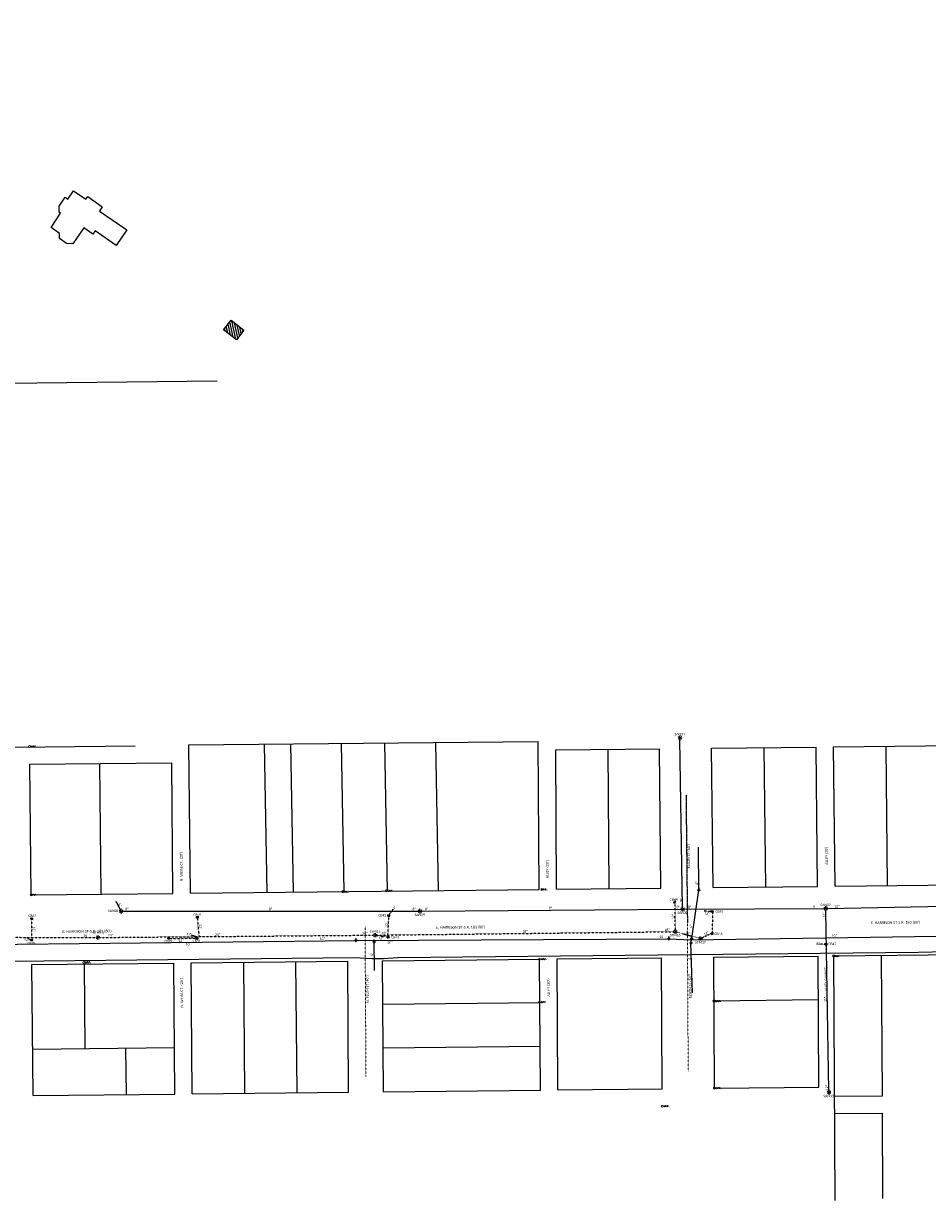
# Model space of a CAD drawing. Header units: feet. Extents: x 2296871 to 2305194, y 360020 to 364238.
# Tile 45 of 55: x 2302219 to 2303257, y 361924 to 363276. Entities that reach past the tile are written whole.
import ezdxf
from ezdxf.enums import TextEntityAlignment as Align

# ---------------------------------------------------------------- set-up
doc = ezdxf.new("R2010")
doc.units = ezdxf.units.FT
doc.header["$MEASUREMENT"] = 0
for name, pattern in [('CL', [2, 0.3, -0.15, 1.4, -0.15]), ('DGN Style 2', [0.017105, 0.010263, -0.006842]), ('drainage01', [1.6, 0.85, -0.75]), ('gasex', [0]), ('OhDOT_USTN5', [0.11, 0.055, -0.055]), ('rowex', [0]), ('sanex', [0]), ('waterex', [0])]:
    doc.linetypes.add(name, pattern=pattern)
doc.layers.add('ALLIGNMENT_NOPLOT', color=1, linetype='DGN Style 2', lineweight=13, plot=False)
for name, color, linetype in [('BD_X_Building', 231, 'Continuous'), ('DR_X_Cells', 121, 'Continuous'), ('DR_X_Storm_Sewer', 151, 'OhDOT_USTN5'), ('DR_X_Text', 7, 'Continuous'), ('DV_X_Property_Line', 7, 'Continuous'), ('RW_X_CL', 6, 'CL'), ('RW_X_Fee_RW', 6, 'rowex'), ('RW_X_Text', 7, 'Continuous'), ('SV_X_Mon_Cells_Found', 7, 'Continuous'), ('UT_X_Gas', 2, 'gasex'), ('UT_X_Sanitary_Cells', 3, 'Continuous'), ('UT_X_Sanitary_Line', 3, 'sanex'), ('UT_X_Sanitary_Text', 7, 'Continuous'), ('UT_X_Water', 133, 'waterex'), ('UT_X_Water_Cells', 131, 'Continuous'), ('UT_X_Water_Text', 7, 'Continuous')]:
    doc.layers.add(name, color=color, linetype=linetype)
doc.styles.add('Simplex Normal (0.14)', font='calibri.ttf', dxfattribs={"height": 0.14})

# ---------------------------------------------------------------- blocks, each defined once
blk = doc.blocks.new('smh')
at = {"linetype": 'Continuous', "flags": 128}
for points in [[(-0.3, 0.7), (-0.4, 0.7), (-0.4, 0.7), (-0.5, 0.8), (-0.6, 0.8), (-0.7, 0.8), (-0.8, 0.8), (-0.9, 0.8), (-1.1, 0.7), (-1.2, 0.6), (-1.2, 0.5), (-1.2, 0.4), (-1.2, 0.3), (-1.1, 0.2), (-0.4, -0.2), (-0.3, -0.2), (-0.3, -0.3), (-0.3, -0.3), (-0.3, -0.4), (-0.3, -0.5), (-0.3, -0.5), (-0.3, -0.6), (-0.3, -0.6), (-0.4, -0.7), (-0.4, -0.7), (-0.4, -0.7), (-0.5, -0.8), (-0.5, -0.8), (-0.6, -0.8), (-0.8, -0.8), (-0.9, -0.8), (-1.1, -0.7), (-1.2, -0.6)], [(0.2, -0.8), (0.7, 0.8), (1.2, -0.8)], [(1.1, -0.4), (0.3, -0.4)]]:
    blk.add_lwpolyline(points, dxfattribs=at)
at = {"linetype": 'Continuous'}
for start, end in [(130.0806, 170.0721), (70.0577, 110.1061), (10.0169, 50.0392), (190.0169, 230.0392), (250.0577, 290.0473), (310.0114, 350.0264)]:
    blk.add_arc((0, 0), 2, start, end, dxfattribs=at)
blk = doc.blocks.new('ODOT SANITARY MANHOLE')
blk.add_blockref('smh', (0, 0))
blk = doc.blocks.new('CONTINUE')
at = {"flags": 128}
blk.add_lwpolyline([(0, -0.6, -0.273937), (0, 0, 0.273937), (0, 0.6)], format="xyb", dxfattribs=at)
blk = doc.blocks.new('GCB-X')
at = {"layer": 'DR_X_Cells', "color": 121, "linetype": 'Continuous'}
for p, q in [((-0.062, 0.037), (-0.037, 0.037)), ((-0.062, 0.012), (-0.062, 0.037)), ((-0.012, 0.037), (0.012, 0.037)), ((0.023, 0.019), (0.007, 0.019)), ((0.007, 0.019), (0.007, -0.02)), ((0.007, 0.001), (0.024, 0.001)), ((0.037, 0.037), (0.062, 0.037)), ((0.062, 0.012), (0.062, 0.037)), ((-0.062, -0.037), (-0.062, -0.012)), ((-0.062, -0.037), (-0.037, -0.037)), ((-0.012, -0.037), (0.012, -0.037)), ((0.007, -0.02), (0.024, -0.02)), ((0.037, -0.037), (0.062, -0.037)), ((0.062, -0.037), (0.062, -0.012))]:
    blk.add_line(p, q, dxfattribs=at)
at = {"layer": 'DR_X_Cells', "color": 121, "linetype": 'Continuous', "extrusion": (0, 0, -1)}
for centre, radius, start, end in [((-0.014, 0), 0.0458, 344.81071, 15.18929), ((0.018, 0.007), 0.0127, 21.56032, 158.43968), ((-0.02, 0.01), 0.00986, 106.99872, 243.17932), ((-0.02, -0.01), 0.0117, 112.0547, 247.9453)]:
    blk.add_arc(centre, radius, start, end, dxfattribs=at)
at = {"layer": 'DR_X_Cells', "color": 121, "linetype": 'Continuous'}
blk.add_arc((-0.018, -0.007), 0.0127, 201.56032, 338.43968, dxfattribs=at)
blk = doc.blocks.new('ODOT STORM CATCH BASIN SQUARE')
blk.add_blockref('GCB-X', (0, 0))
blk = doc.blocks.new('ODOT STORM MANHOLE')
at = {"layer": 'DR_X_Cells', "color": 151, "linetype": 'drainage01', "lineweight": 0, "ltscale": 0.05}
for radius in [0.1, 0.05]:
    blk.add_circle((0, 0), radius, dxfattribs=at)
at = {"layer": 'DR_X_Cells', "color": 151, "linetype": 'Continuous', "lineweight": 0}
blk.add_point((0, 0), dxfattribs=at)
blk = doc.blocks.new('WGV')
at = {"layer": 'UT_X_Water_Cells', "color": 133, "linetype": 'Continuous', "lineweight": 0}
for p, q in [((0.032, 0.102), (-0.032, 0.102)), ((0, 0.07), (0, 0.134))]:
    blk.add_line(p, q, dxfattribs=at)
at = {"layer": 'UT_X_Water_Cells', "color": 133, "linetype": 'Continuous', "lineweight": 0, "flags": 128}
blk.add_lwpolyline([(-0.032, 0.041), (-0.016, -0.045), (0, 0.041), (0.016, -0.045), (0.032, 0.041)], dxfattribs=at)
at = {"layer": 'UT_X_Water_Cells', "color": 133, "linetype": 'Continuous', "lineweight": 0, "extrusion": (0, 0, -1)}
blk.add_arc((0, 0), 0.07, 330.01836, 29.98164, dxfattribs=at)
at = {"layer": 'UT_X_Water_Cells', "color": 133, "linetype": 'Continuous', "lineweight": 0}
for start, end in [(60.01836, 120.01574), (330.01836, 29.98164), (239.98426, 299.98164)]:
    blk.add_arc((0, 0), 0.07, start, end, dxfattribs=at)
blk = doc.blocks.new('IPIPE')
at = {"layer": 'SV_X_Mon_Cells_Found', "color": 7, "linetype": 'Continuous', "lineweight": 0, "flags": 128}
for points in [[(0.1, -0.04), (0.1, 0.04), (0.126, 0.04), (0.129, 0.039), (0.133, 0.038), (0.135, 0.037), (0.136, 0.036), (0.138, 0.032), (0.14, 0.029), (0.141, 0.024), (0.141, 0.017), (0.141, 0.014), (0.14, 0.01), (0.137, 0.006), (0.135, 0.004), (0.133, 0.003), (0.131, 0.002), (0.126, 0.001), (0.1, 0.001)], [(0.25, 0.04), (0.212, 0.04), (0.212, -0.04)], [(0.212, 0.001), (0.239, 0.001)], [(0.182, -0.029), (0.185, -0.029), (0.186, -0.031), (0.188, -0.033), (0.188, -0.036), (0.186, -0.039), (0.185, -0.04), (0.182, -0.04), (0.18, -0.039), (0.179, -0.036), (0.179, -0.033), (0.18, -0.031), (0.182, -0.029)], [(0.289, -0.029), (0.292, -0.029), (0.294, -0.031), (0.296, -0.033), (0.296, -0.036), (0.294, -0.039), (0.292, -0.04), (0.289, -0.04), (0.288, -0.039), (0.286, -0.036), (0.286, -0.033), (0.288, -0.031), (0.289, -0.029)]]:
    blk.add_lwpolyline(points, dxfattribs=at)
at = {"layer": 'SV_X_Mon_Cells_Found', "color": 7, "linetype": 'Continuous', "lineweight": 0}
for radius in [0.06, 0.0247]:
    blk.add_circle((0, 0), radius, dxfattribs=at)
blk = doc.blocks.new('IPF')
at = {"layer": 'SV_X_Mon_Cells_Found', "color": 7, "linetype": 'Continuous', "lineweight": 0, "flags": 128}
for points in [[(0.101, 0.04), (0.118, 0.04)], [(0.11, -0.04), (0.11, 0.04)], [(0.188, -0.04), (0.188, 0.04), (0.214, 0.04), (0.217, 0.039), (0.221, 0.038), (0.223, 0.037), (0.224, 0.036), (0.226, 0.032), (0.228, 0.029), (0.229, 0.024), (0.229, 0.017), (0.229, 0.014), (0.227, 0.01), (0.225, 0.006), (0.223, 0.004), (0.221, 0.003), (0.219, 0.002), (0.214, 0.001), (0.188, 0.001)], [(0.338, 0.04), (0.3, 0.04), (0.3, -0.04)], [(0.3, 0.001), (0.327, 0.001)], [(0.101, -0.04), (0.118, -0.04)], [(0.157, -0.029), (0.16, -0.029), (0.162, -0.031), (0.164, -0.033), (0.164, -0.036), (0.162, -0.039), (0.16, -0.04), (0.157, -0.04), (0.156, -0.039), (0.154, -0.036), (0.154, -0.033), (0.156, -0.031), (0.157, -0.029)], [(0.27, -0.029), (0.273, -0.029), (0.274, -0.031), (0.276, -0.033), (0.276, -0.036), (0.274, -0.039), (0.273, -0.04), (0.27, -0.04), (0.268, -0.039), (0.267, -0.036), (0.267, -0.033), (0.268, -0.031), (0.27, -0.029)], [(0.377, -0.029), (0.38, -0.029), (0.382, -0.031), (0.383, -0.033), (0.383, -0.036), (0.382, -0.039), (0.38, -0.04), (0.377, -0.04), (0.376, -0.039), (0.374, -0.036), (0.374, -0.033), (0.376, -0.031), (0.377, -0.029)]]:
    blk.add_lwpolyline(points, dxfattribs=at)
at = {"layer": 'SV_X_Mon_Cells_Found', "color": 7, "linetype": 'Continuous', "lineweight": 0}
blk.add_circle((0, 0), 0.06, dxfattribs=at)

msp = doc.modelspace()

# ---------------------------------------------------------------- hatches: boundary and pattern name
at = {"layer": 'BD_X_Building'}
h = msp.add_hatch(dxfattribs=at)
h.set_pattern_fill('ANSI31', color=256, scale=20, angle=57)
h.paths.add_polyline_path([(2302449.1, 362924.1), (2302457.7, 362935), (2302472.4, 362923.4), (2302463.8, 362912.5)])

# ---------------------------------------------------------------- linework, layer by layer
at = {"layer": 'ALLIGNMENT_NOPLOT'}
for points in [[(2302611.4, 362239), (2302612.5, 362066.3)], [(2302982.4, 362072.1), (2302981.5, 362243.1)]]:
    msp.add_lwpolyline(points, dxfattribs=at)
at = {"layer": 'BD_X_Building', "flags": 128}
for points in [[(2302337.8, 363038.9), (2302325.8, 363020.9), (2302301.4, 363037.6), (2302299, 363034), (2302288.7, 363041.1), (2302276.1, 363022.8), (2302268.8, 363023.1), (2302260.8, 363028.7), (2302260.5, 363034.7), (2302251.2, 363041.5), (2302261.9, 363057.8), (2302260.3, 363058.9), (2302260.4, 363065.8), (2302267.2, 363076.3), (2302270.3, 363074.1), (2302276.8, 363083.5), (2302290.9, 363074), (2302293.1, 363077.1), (2302309.7, 363065.3), (2302306.4, 363060.4)], [(2302449.1, 362924.1), (2302457.7, 362935), (2302472.4, 362923.4), (2302463.8, 362912.5)]]:
    msp.add_lwpolyline(points, close=True, dxfattribs=at)
at = {"layer": 'DR_X_Storm_Sewer', "flags": 128}
for points in [[(2302967.7, 362234.7), (2302967.3, 362265.6)], [(2302229, 362226.2), (2302228.8, 362246.9)], [(2302418.7, 362248.7), (2302420.9, 362227)], [(2302637.6, 362227.2), (2302638.7, 362249.8)], [(2302639.4, 362252.5), (2302643.5, 362258)], [(2303008.5, 362255.6), (2303000.7, 362256.5)], [(2303010.1, 362231.3), (2303010.9, 362255.2)], [(2302624.9, 362228.7), (2302965.7, 362232.7)], [(2302969.6, 362232.2), (2302994.6, 362225.4)], [(2301896.8, 362226.9), (2302302.7, 362226)], [(2302223.8, 362226.2), (2302227.1, 362223.4)], [(2302306.7, 362226), (2302620.9, 362228.7)], [(2302387.6, 362224.9), (2302417, 362225.3)], [(2302418.4, 362227), (2302418.2, 362226.1)], [(2302624.9, 362228.4), (2302636.4, 362226.5)], [(2302998.3, 362225.7), (2303008.2, 362230.5)], [(2303139.3, 362218.4), (2303132.6, 362218.4)]]:
    msp.add_lwpolyline(points, dxfattribs=at)
at = {"layer": 'DR_X_Text', "flags": 128}
msp.add_lwpolyline([(2302418.3, 362226.6), (2302411.7, 362228.8)], dxfattribs=at)
at = {"layer": 'DV_X_Property_Line', "flags": 128}
for points in [[(2302165.3, 362862.2), (2302441.8, 362865.3)], [(2303149.3, 362444.9), (2304627.1, 362460.9)], [(2303069.3, 362444), (2303071, 362284)], [(2303209.3, 362445.5), (2303211, 362285.6)]]:
    msp.add_lwpolyline(points, dxfattribs=at)
at = {"layer": 'DV_X_Property_Line'}
for points in [[(2302409.3, 362447.4), (2302810.2, 362451.2)], [(2302495.7, 362448.2), (2302498.8, 362277.8)], [(2302525.7, 362448.5), (2302528.8, 362278.1)], [(2302584.1, 362449), (2302587.1, 362278.8)], [(2302633.9, 362449.5), (2302637, 362279.3)], [(2302692.3, 362450.1), (2302695.3, 362280)], [(2302890.3, 362442.1), (2302891.3, 362282.1)], [(2302306.5, 362425.7), (2302308.1, 362275.7)], [(2303205.4, 362044.3), (2303204.5, 362205.5)], [(2302288.9, 362195.5), (2302289.9, 362098.5)], [(2302471.7, 362197.5), (2302473.1, 362047.1)], [(2302531.6, 362198.2), (2302533.1, 362047.7)], [(2302632, 362149.3), (2302812.1, 362151.2)], [(2303012, 362153.4), (2303131.7, 362154.7)], [(2302229.9, 362097.8), (2302392.6, 362099.6)], [(2302336.5, 362099), (2302337.1, 362045.6)], [(2302632.3, 362099.3), (2302812.4, 362101.2)], [(2303150.4, 362043.8), (2303205.4, 362044.3)], [(2303150.5, 362023.8), (2303205.6, 362024.3)], [(2303206, 361926.3), (2303205.5, 362024.3)]]:
    msp.add_lwpolyline(points, dxfattribs=at)
at = {"layer": 'RW_X_CL'}
msp.add_lwpolyline([(2302979.9, 362390), (2302981.5, 362243.1)], dxfattribs=at)
at = {"layer": 'RW_X_Fee_RW', "flags": 128}
msp.add_lwpolyline([(2303151, 362284.9), (2304425.7, 362298.8, 0.409017), (2304632.4, 362506.3), (2304633.4, 362648.8)], format="xyb", dxfattribs=at)
for points in [[(2302811.3, 362281.2), (2302810.2, 362451.2)], [(2301827.7, 362440.5), (2302347.5, 362446.2)], [(2302410.9, 362276.9), (2302409.3, 362447.4)], [(2302830.3, 362441.4), (2302949.3, 362442.7)], [(2302831.3, 362281.4), (2302830.3, 362441.4)], [(2302951, 362282.7), (2302949.3, 362442.7)], [(2303009.3, 362443.4), (2303129.3, 362444.7)], [(2303011, 362283.4), (2303009.3, 362443.4)], [(2303131, 362284.7), (2303129.3, 362444.7)], [(2303151, 362284.9), (2303149.3, 362444.9)], [(2302226.4, 362424.9), (2302389.5, 362426.6)], [(2302390.9, 362276.6), (2302389.5, 362426.6)], [(2302228, 362274.9), (2302390.9, 362276.6)], [(2302410.9, 362276.9), (2302811.3, 362281.2)], [(2302831.3, 362281.4), (2302951, 362282.7)], [(2303011, 362283.4), (2303131, 362284.7)], [(2303011.7, 362203.4), (2303131.5, 362204.7)], [(2303132.3, 362054.2), (2303131.5, 362204.7)], [(2303149.5, 362204.9), (2303764, 362211.6)], [(2303151, 361924), (2303149.5, 362204.9)], [(2302228.9, 362194.9), (2302391.7, 362196.6)], [(2302393.1, 362046.2), (2302391.7, 362196.6)], [(2302411.7, 362196.9), (2302591.6, 362198.8)], [(2302413.1, 362046.4), (2302411.7, 362196.9)], [(2302631.6, 362199.3), (2302811.8, 362201.2)], [(2302812.7, 362050.7), (2302811.8, 362201.2)], [(2302831.8, 362201.4), (2302951.7, 362202.7)], [(2302832.7, 362051), (2302831.8, 362201.4)], [(2302952.5, 362052.3), (2302951.7, 362202.7)], [(2303012.5, 362052.9), (2303011.7, 362203.4)], [(2302230.5, 362044.4), (2302393.1, 362046.2)], [(2302413.1, 362046.4), (2302592.6, 362048.3)], [(2302632.6, 362048.8), (2302812.7, 362050.7)], [(2302832.7, 362051), (2302952.5, 362052.3)], [(2303012.5, 362052.9), (2303132.3, 362054.2)]]:
    msp.add_lwpolyline(points, dxfattribs=at)
at = {"layer": 'RW_X_Fee_RW'}
for points in [[(2302228, 362274.9), (2302226.4, 362424.9)], [(2302230.5, 362044.4), (2302228.9, 362194.9)], [(2302592.6, 362048.3), (2302591.6, 362198.8)], [(2302632.6, 362048.8), (2302631.6, 362199.3)]]:
    msp.add_lwpolyline(points, dxfattribs=at)
at = {"layer": 'UT_X_Gas', "flags": 128}
msp.add_lwpolyline([(2301772.8, 362190.9), (2301824.9, 362193.4), (2301827.1, 362193.7), (2301902.6, 362195.4), (2301921.7, 362195.7), (2302599, 362202.9), (2302619.1, 362201.7), (2302632.6, 362201.7), (2302643.8, 362202.5), (2302649.2, 362203.1), (2303246.6, 362209.1), (2303311, 362210.6), (2303395.8, 362210.4), (2303445.2, 362209.5), (2303485.3, 362210.1), (2303530.3, 362210.4), (2303554.8, 362210.4), (2303593.2, 362211.2), (2303662.1, 362212.7), (2303695.6, 362212.8), (2303735.1, 362213.4), (2303784.6, 362214.4), (2303811.7, 362215.2), (2303838, 362214.7), (2303875.3, 362215.4), (2303917.3, 362215.1), (2303972.6, 362215.3), (2304075.4, 362216.2), (2304104, 362216.7), (2304142, 362216.7), (2304184, 362217.6), (2304245.5, 362217.2), (2304287.2, 362218.2), (2304340.1, 362219.6), (2304379.5, 362220.1), (2304423.4, 362221.3), (2304467.8, 362224), (2304503.5, 362229.2), (2304542.5, 362233.6), (2304572.7, 362236.4), (2304602.2, 362237.8), (2304634.8, 362238.3), (2304633, 362260.6), (2304621.3, 362301.5), (2304615.8, 362387.1), (2304619.3, 362457), (2304619.4, 362523.2), (2304620.8, 362655.8), (2304621.9, 362779.8), (2304622.7, 362898.5), (2304622.9, 363003.5), (2304623.4, 363096.2), (2304624.3, 363189.5), (2304624.3, 363243.8), (2304625, 363348.8), (2304625.9, 363407.3), (2304626.7, 363522.4), (2304627.4, 363634.9), (2304628, 363752.2)], dxfattribs=at)
at = {"layer": 'UT_X_Sanitary_Line', "flags": 128}
for points in [[(2302976, 362260.7), (2302973, 362453.3)], [(2302325.6, 362267), (2302330.4, 362258.2)], [(2302676.5, 362256.4), (2302974, 362258.7)], [(2302978, 362258.7), (2303138.4, 362259.2)], [(2303142.4, 362259.3), (2303449.6, 362265.3)], [(2302333.4, 362256.4), (2302672.5, 362256.4)], [(2303143.9, 362050.3), (2303140.5, 362257.2)]]:
    msp.add_lwpolyline(points, dxfattribs=at)
at = {"layer": 'UT_X_Water', "flags": 128}
for points in [[(2302987.4, 362162.6), (2302985.6, 362219.7), (2302986.4, 362224.9), (2302994.6, 362280.5), (2302994.2, 362329.8)], [(2301812.9, 362166.3), (2301835.7, 362208.9), (2301958.9, 362214.2), (2302176.7, 362218), (2302601, 362222.6), (2302960.2, 362224.6), (2302985.8, 362223.4), (2303268.3, 362227.5), (2303269.3, 362227.5), (2303774.7, 362231.5), (2303988.4, 362233), (2304190.9, 362235.4), (2304405.8, 362235.4), (2304686.6, 362245.1)], [(2302622.2, 362188), (2302621.8, 362222.7)]]:
    msp.add_lwpolyline(points, dxfattribs=at)

# ---------------------------------------------------------------- block references
at = {"layer": 'DR_X_Cells', "xscale": 20, "yscale": 20}
for p, rotation in [((2302966.9, 362266.6), 66.28012640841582), ((2302228.9, 362247.7), 354.7542062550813), ((2302419.1, 362249.5), 359.9444987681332), ((2302638.7, 362251.2), 0.1940760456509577), ((2303010.1, 362256), 354.8865640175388), ((2303009.8, 362230.4), 13.91622346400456), ((2302228.6, 362223.3), 3.776421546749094), ((2302638, 362226.6), 11.58658084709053)]:
    msp.add_blockref('ODOT STORM CATCH BASIN SQUARE', p, dxfattribs=dict(at, rotation=rotation))
at = {"layer": 'DR_X_Cells', "xscale": 20, "yscale": 20, "zscale": 20}
for p in [(2302967.7, 362232.7), (2302304.7, 362226), (2302622.9, 362228.7), (2302996.5, 362224.9)]:
    msp.add_blockref('ODOT STORM MANHOLE', p, dxfattribs=at)
at = {"layer": 'DR_X_Cells', "xscale": 20, "yscale": 20}
for p in [(2302386.1, 362225.1), (2302418.5, 362225.4), (2303140.7, 362218.5)]:
    msp.add_blockref('ODOT STORM CATCH BASIN SQUARE', p, dxfattribs=at)
at = {"layer": 'DR_X_Storm_Sewer'}
for p, rotation in [((2302643.5, 362258), 232.8152935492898), ((2303000.7, 362256.5), 353.6164563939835), ((2303132.6, 362218.4), 0.05116763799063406)]:
    msp.add_blockref('CONTINUE', p, dxfattribs=dict(at, rotation=rotation))
at = {"layer": 'SV_X_Mon_Cells_Found', "xscale": 20, "yscale": 20, "zscale": 20}
for name, p in [('IPF', (2302226.3, 362445.4)), ('IPIPE', (2302228, 362274.9)), ('IPIPE', (2302585.9, 362278.6)), ('IPF', (2302635.8, 362279.5)), ('IPIPE', (2302814.4, 362281.1)), ('IPIPE', (2303149.5, 362204.7)), ('IPF', (2302288.6, 362197.5)), ('IPF', (2302811.8, 362201.2)), ('IPF', (2302811.7, 362151.7)), ('IPF', (2303012, 362153)), ('IPF', (2303012.5, 362052.9)), ('IPF', (2302952.6, 362032.3))]:
    msp.add_blockref(name, p, dxfattribs=at)
at = {"layer": 'UT_X_Sanitary_Cells'}
for p in [(2302973, 362455.3), (2302331.4, 362256.4), (2302674.5, 362256.4), (2302976, 362258.7), (2303140.4, 362259.2), (2303143.9, 362048.3)]:
    msp.add_blockref('ODOT SANITARY MANHOLE', p, dxfattribs=at)
at = {"layer": 'UT_X_Sanitary_Line', "rotation": 298.7088078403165}
msp.add_blockref('CONTINUE', (2302325.6, 362267), dxfattribs=at)
at = {"layer": 'UT_X_Water_Cells', "xscale": 20, "yscale": 20}
for p in [(2302994.6, 362280.5), (2302601, 362222.6), (2302621.8, 362221.1), (2302960.2, 362224.6), (2302985.6, 362219.7), (2302986.4, 362224.9)]:
    msp.add_blockref('WGV', p, dxfattribs=at)

# ---------------------------------------------------------------- texts
at = {"layer": 'DR_X_Text', "char_height": 2.8, "attachment_point": 5, "style": 'Simplex Normal (0.14)'}
for s, insert, rotation in [('4"', (2302645.1, 362260.3), 52.8153), ('12"', (2302965, 362250.2), 90.6684), ('12"', (2303004.2, 362253.7), 353.6165), ('12"', (2302231.4, 362235.6), 270.7276), ('12"', (2302422.4, 362238.3), 275.7708), ('24"', (2302611.3, 362230.7), 0.4878), ('18"', (2302633.5, 362231), 0.6631), ('12"', (2302636.2, 362241.1), 87.0081), ('18"', (2302795.2, 362232.9), 0.6631), ('18"', (2302958.3, 362234.8), 0.6631), ('15"', (2302981.9, 362231), 344.7565), ('12"', (2303003.1, 362230.7), 25.5045), ('12"', (2302223.1, 362223.4), 320.7106), ('30"', (2302291.1, 362228.1), 359.8704), ('24"', (2302319.2, 362228.6), 0.4878), ('12"', (2302400.2, 362222.4), 0.7814), ('24"', (2302442.2, 362229.3), 0.4878), ('12"', (2302630, 362225.3), 350.7448)]:
    msp.add_mtext(s, dxfattribs=dict(at, insert=insert, rotation=rotation))
for s, insert in [('CB44', (2302965.7, 362269.7)), ('CB37', (2302229.4, 362250.9)), ('CB40', (2302418.7, 362252.3)), ('CB42', (2302631.3, 362251.4)), ('CB45', (2303018.2, 362255.8)), ('STM14', (2302305.2, 362231.6)), ('12"', (2302409.6, 362229.7)), ('STM15', (2302623, 362233)), ('CB46', (2303017.2, 362230.2)), ('CB38', (2302228.4, 362219.4)), ('CB39', (2302385.6, 362221.6)), ('CB41', (2302418, 362222.1)), ('CB43', (2302646, 362226.5)), ('STM16', (2302967.4, 362228.7)), ('STM17', (2302996.5, 362220.4)), ('8"', (2303131.6, 362218.7)), ('CB47', (2303148, 362218.6))]:
    msp.add_mtext(s, dxfattribs=dict(at, insert=insert))
at = {"layer": 'RW_X_Text', "style": 'Simplex Normal (0.14)'}
for s, rotation, p in [("ELSON ST (60')", 90.6098, (2302983, 362319.5)), ("ALLEY (20')", 90.6098, (2303141.2, 362320)), ("N. WEISS CT. (20')", 90.6098, (2302400.5, 362307.5)), ("ALLEY (20')", 90.6098, (2302820.7, 362304.5)), ("E. HARRISON ST-S.R. 183 (80')", 0.6229, (2303220.4, 362243.2)), ("E. HARRISON ST-S.R. 183 (80')", 0.6229, (2302292.2, 362233.1)), ("E. HARRISON ST-S.R. 183 (80')", 0.6229, (2302721.3, 362237.8)), ('ALLEY (VARIES)', 90.6098, (2303140.5, 362178.5)), ("N. WEISS CT. (20')", 90.6098, (2302401, 362162.5)), ("N. PLUM ST (40')", 90.6098, (2302614.2, 362166.7)), ("ALLEY (20')", 90.6098, (2302822, 362168.5)), ("ELSON ST (60')", 90.6098, (2302984.7, 362170.2))]:
    msp.add_text(s, height=3, rotation=rotation, dxfattribs=at).set_placement(p, align=Align.MIDDLE_CENTER)
at = {"layer": 'UT_X_Sanitary_Text', "char_height": 2.8, "attachment_point": 5, "style": 'Simplex Normal (0.14)'}
for s, insert in [('SAN31', (2302972.7, 362459.5)), ('SAN28', (2302322.3, 362256.7)), ('SAN32', (2303140.1, 362263.4)), ('SAN29', (2302674.2, 362252)), ('SAN30', (2302975.9, 362254.5)), ('SAN33', (2303143.5, 362043.9))]:
    msp.add_mtext(s, dxfattribs=dict(at, insert=insert))
for s, insert, rotation in [('6"', (2302330.1, 362263.3), 298.7088), ('8"', (2302337.9, 362258.7), 359.9983), ('8"', (2302502.9, 362258.7), 359.9983), ('8"', (2302667.8, 362258.7), 359.9983), ('8"', (2302682.1, 362258.8), 0.4272), ('8"', (2302824.3, 362259.8), 0.4272), ('8"', (2302971, 362260.9), 0.4272), ('8"', (2302974.6, 362268.9), 0.4272), ('8"', (2302984, 362261), 0.2004), ('8"', (2303127.6, 362261.5), 0.2004), ('12"', (2303153.1, 362261.8), 1.1137), ('12"', (2303138.3, 362252), 90.9377), ('12"', (2303139.9, 362154.9), 90.9377), ('12"', (2303141.6, 362053.7), 90.9377)]:
    msp.add_mtext(s, dxfattribs=dict(at, insert=insert, rotation=rotation))
at = {"layer": 'UT_X_Water_Text', "char_height": 2.8, "attachment_point": 5, "style": 'Simplex Normal (0.14)'}
for s, insert, rotation in [('6"', (2302992.3, 362288.7), 90.5235), ('6"', (2302985.7, 362238.8), 81.5884), ('10"', (2302408.6, 362218.3), 0.62), ('10"', (2302562.5, 362224.6), 0.62), ('10"', (2302639.8, 362220.5), 0.3194), ('10"', (2302952.4, 362226.9), 0.3194), ('10"', (2303150.3, 362228.2), 0.8194), ('6"', (2302619.3, 362206.6), 90.6152), ('6"', (2302983.9, 362202.5), 91.8587)]:
    msp.add_mtext(s, dxfattribs=dict(at, insert=insert, rotation=rotation))

doc.saveas('drawing.dxf')
